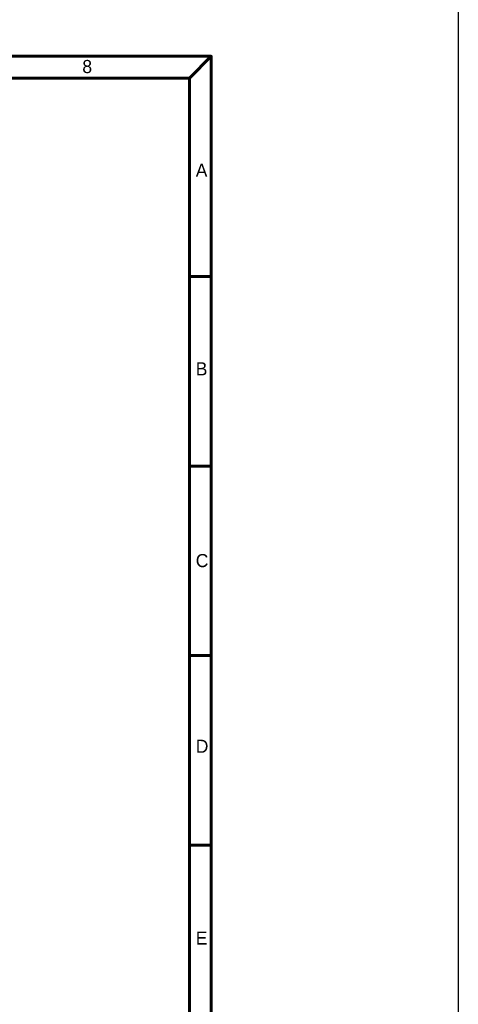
# Model space of a CAD drawing. Header units: millimetres. Extents: x 0 to 7391, y -1386 to 1502.
# Tile 123 of 127: x 7285 to 7391, y 705 to 944. Entities that reach past the tile are written whole.
import ezdxf

# ---------------------------------------------------------------- set-up
doc = ezdxf.new("R2010")
doc.units = ezdxf.units.MM
doc.header["$LTSCALE"] = 0.5
doc.layers.add('BORDER', color=7, linetype='Continuous')
doc.styles.add('標題欄', font='txt')

# ---------------------------------------------------------------- blocks, each defined once
blk = doc.blocks.new('A4-英文圖框-橫式')
at = {"layer": 'BORDER', "color": 123, "linetype": 'Continuous', "lineweight": 60, "ltscale": 25.4}
for p, q in [((2549.79, 183.5), (2555.09, 188.79)), ((2151.7, 183.5), (2549.79, 183.5)), ((2549.79, 183.5), (2549.79, -95.06)), ((2549.79, 135.31), (2555.09, 135.31)), ((2549.79, 89.23), (2555.09, 89.23)), ((2549.79, 43.16), (2555.09, 43.16)), ((2549.79, -2.91), (2555.09, -2.91))]:
    blk.add_line(p, q, dxfattribs=at)
blk.add_lwpolyline([(2151.7, 188.79), (2555.09, 188.79), (2555.09, -95.06), (2151.7, -95.06)], close=True, dxfattribs=at)
at = {"color": 60, "style": '標題欄'}
for s, p in [('8', (2523.79, 184.72)), ('A', (2551.33, 159.51)), ('B', (2551.33, 111.26)), ('C', (2551.33, 64.66)), ('D', (2551.33, 19.54)), ('E', (2551.33, -27.06))]:
    blk.add_text(s, height=3.18, dxfattribs=at).set_placement(p)
at = {"color": 3, "style": '標題欄'}
for s, p in [('A', (2551.33, 159.51)), ('B', (2551.33, 111.26)), ('C', (2551.33, 64.66)), ('D', (2551.33, 19.54)), ('E', (2551.33, -27.06))]:
    blk.add_text(s, height=3.18, dxfattribs=at).set_placement(p)

msp = doc.modelspace()

# ---------------------------------------------------------------- linework, layer by layer
at = {"color": 4}
msp.add_lwpolyline([(6389.429, 1459.353), (7391.21, 1459.353), (7391.21, -306.068), (6389.429, -306.068)], close=True, dxfattribs=at)

# ---------------------------------------------------------------- block references
msp.add_blockref('A4-英文圖框-橫式', (4776.123, 746.703))

doc.saveas('drawing.dxf')
